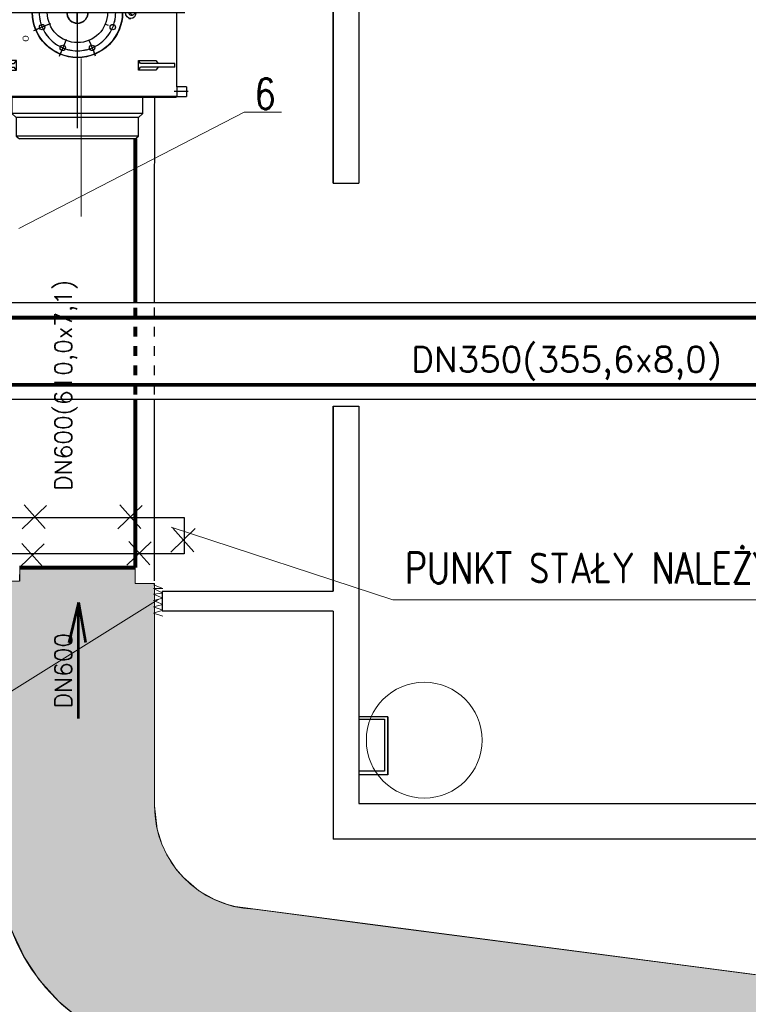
# Model space of a CAD drawing. Header units: metres. Extents: x 6538042 to 13082743, y 6022817 to 12049805.
# Tile 33 of 92: x 6539379 to 6539417, y 6024136 to 6024187. Entities that reach past the tile are written whole.
import ezdxf
from ezdxf.enums import TextEntityAlignment as Align
from ezdxf.lldxf.tags import DXFTag

# ---------------------------------------------------------------- set-up
doc = ezdxf.new("R2010")
doc.units = ezdxf.units.M
doc.header["$MEASUREMENT"] = 0
doc.linetypes.add('L_0_03', pattern=[1, 0.5, -0.5])
doc.layers.get('0').update_dxf_attribs({"linetype": 'CONTINUOUS', "lineweight": 18})
for name, color, linetype in [('A400WW9_1', 7, 'CONTINUOUS'), ('d-izolacja', 251, 'CONTINUOUS'), ('d-małe zawory', 7, 'CONTINUOUS'), ('Default', 7, 'CONTINUOUS'), ('dg opis', 7, 'CONTINUOUS')]:
    doc.layers.add(name, color=color, linetype=linetype)
for name, color, linetype, lineweight in [('d-armatura', 7, 'CONTINUOUS', 30), ('d-komora zawory', 7, 'CONTINUOUS', 13), ('d-opis', 7, 'CONTINUOUS', 18), ('d-powrot', 5, 'CONTINUOUS', 53), ('d-sciany komory', 7, 'CONTINUOUS', 30), ('d-zasilanie', 1, 'CONTINUOUS', 53)]:
    doc.layers.add(name, color=color, linetype=linetype, lineweight=lineweight)
doc.styles.add('SEACAD_Solid_Edge_ANSI1_Symbols', font='txt')
doc.styles.get("Standard").update_dxf_attribs({"font": 'simplex.shx'})
doc.styles.add('STYL1', font='SIMPLEX.shx', dxfattribs={"width": 0.8})
tags = doc.linetypes.add('CENTER2', pattern=[28.575, 19.05, -3.175, 3.175, -3.175]).pattern_tags.tags
tags[10:11] = [DXFTag(74, 4), DXFTag(75, 0), DXFTag(340, '0'), DXFTag(46, 0.0), DXFTag(50, 0.0), DXFTag(44, 0.0), DXFTag(45, 0.0)]
tags[8:9] = [DXFTag(74, 4), DXFTag(75, 0), DXFTag(340, '0'), DXFTag(46, 0.0), DXFTag(50, 0.0), DXFTag(44, 0.0), DXFTag(45, 0.0)]
tags[6:7] = [DXFTag(74, 4), DXFTag(75, 0), DXFTag(340, '0'), DXFTag(46, 0.0), DXFTag(50, 0.0), DXFTag(44, 0.0), DXFTag(45, 0.0)]
tags[4:5] = [DXFTag(74, 4), DXFTag(75, 0), DXFTag(340, '0'), DXFTag(46, 0.0), DXFTag(50, 0.0), DXFTag(44, 0.0), DXFTag(45, 0.0)]
tags = doc.linetypes.add('DASHDOT2', pattern=[12.7, 6.35, -3.175, 0, -3.175]).pattern_tags.tags
tags[10:11] = [DXFTag(74, 4), DXFTag(75, 0), DXFTag(340, '0'), DXFTag(46, 0.0), DXFTag(50, 0.0), DXFTag(44, 0.0), DXFTag(45, 0.0)]
tags[8:9] = [DXFTag(74, 4), DXFTag(75, 0), DXFTag(340, '0'), DXFTag(46, 0.0), DXFTag(50, 0.0), DXFTag(44, 0.0), DXFTag(45, 0.0)]
tags[6:7] = [DXFTag(74, 4), DXFTag(75, 0), DXFTag(340, '0'), DXFTag(46, 0.0), DXFTag(50, 0.0), DXFTag(44, 0.0), DXFTag(45, 0.0)]
tags[4:5] = [DXFTag(74, 4), DXFTag(75, 0), DXFTag(340, '0'), DXFTag(46, 0.0), DXFTag(50, 0.0), DXFTag(44, 0.0), DXFTag(45, 0.0)]

# ---------------------------------------------------------------- blocks, each defined once
blk = doc.blocks.new('zawor')
at = {"layer": 'A400WW9_1', "color": 7, "linetype": 'Continuous'}
for p, q in [((4239.79, 1385.66), (4238.65, 1384.78)), ((4280.93, 1384.78), (4238.65, 1384.78)), ((4238.65, 1384.78), (4238.65, 1378.38)), ((4279.79, 1385.66), (4239.79, 1385.66)), ((4280.93, 1384.78), (4279.79, 1385.66)), ((4280.93, 1378.38), (4280.93, 1384.78)), ((4238.65, 1378.38), (4237.16, 1376.89)), ((4280.93, 1378.38), (4238.65, 1378.38)), ((4282.42, 1376.89), (4280.93, 1378.38)), ((4282.42, 1376.89), (4237.16, 1376.89)), ((4237.16, 1376.89), (4237.16, 1371.3)), ((4282.42, 1371.3), (4282.42, 1376.89)), ((4222.12, 1367.71), (4222.12, 1371.04)), ((4225.43, 1371.04), (4222.12, 1371.04)), ((4225.64, 1371.3), (4225.43, 1371.1)), ((4225.43, 1371.1), (4294.15, 1371.1)), ((4225.43, 1371.1), (4225.43, 1371.04)), ((4293.94, 1371.3), (4225.64, 1371.3)), ((4294.15, 1371.1), (4293.94, 1371.3)), ((4294.15, 1371.04), (4294.15, 1371.1)), ((4297.46, 1371.04), (4294.15, 1371.04)), ((4297.46, 1367.71), (4297.46, 1371.04)), ((4222.12, 1367.71), (4225.43, 1367.71)), ((4225.43, 1367.73), (4225.43, 1316.41)), ((4294.15, 1316.41), (4294.15, 1367.73)), ((4294.15, 1367.71), (4297.46, 1367.71)), ((4226.15, 1360.9), (4233.43, 1360.9)), ((4226.15, 1360.9), (4226.15, 1359.65)), ((4231.92, 1360.9), (4232.66, 1361.94)), ((4232.66, 1361.94), (4238.7, 1361.94)), ((4233.43, 1360.9), (4237.96, 1360.9)), ((4238.7, 1361.94), (4237.96, 1360.9)), ((4238.7, 1361.94), (4238.7, 1358.61)), ((4280.88, 1361.94), (4280.88, 1358.61)), ((4280.88, 1361.94), (4281.62, 1360.9)), ((4286.91, 1361.94), (4280.88, 1361.94)), ((4286.15, 1360.9), (4281.62, 1360.9)), ((4293.43, 1360.9), (4286.15, 1360.9)), ((4287.66, 1360.9), (4286.91, 1361.94)), ((4293.43, 1359.65), (4293.43, 1360.9)), ((4226.15, 1359.65), (4233.43, 1359.65)), ((4232.66, 1358.61), (4231.92, 1359.65)), ((4238.7, 1358.61), (4232.66, 1358.61)), ((4233.43, 1359.65), (4237.96, 1359.65)), ((4237.96, 1359.65), (4238.7, 1358.61)), ((4281.62, 1359.65), (4280.88, 1358.61)), ((4280.88, 1358.61), (4286.91, 1358.61)), ((4286.15, 1359.65), (4281.62, 1359.65)), ((4293.43, 1359.65), (4286.15, 1359.65)), ((4286.91, 1358.61), (4287.66, 1359.65)), ((4258.75, 1346.28), (4258.75, 1345.55)), ((4259.74, 1346.28), (4258.75, 1346.28)), ((4259.74, 1338.42), (4259.74, 1346.28)), ((4259.74, 1346.28), (4259.84, 1346.28)), ((4260.83, 1346.28), (4259.84, 1346.28)), ((4259.84, 1338.42), (4259.84, 1346.28)), ((4260.83, 1345.55), (4260.83, 1346.28)), ((4278.22, 1344.14), (4277.54, 1344.14)), ((4277.54, 1339.98), (4278.22, 1339.98)), ((4278.84, 1342.95), (4278.22, 1342.95)), ((4278.22, 1341.18), (4278.84, 1341.18)), ((4259.74, 1338.32), (4259.74, 1338.42)), ((4259.84, 1338.42), (4259.84, 1338.32)), ((4226.15, 1324.48), (4233.43, 1324.48)), ((4226.15, 1324.48), (4226.15, 1323.23)), ((4226.15, 1323.23), (4233.43, 1323.23)), ((4232.66, 1325.52), (4231.92, 1324.48)), ((4231.92, 1323.23), (4232.66, 1322.19)), ((4238.7, 1325.52), (4232.66, 1325.52)), ((4233.43, 1324.48), (4237.96, 1324.48)), ((4233.43, 1323.23), (4237.96, 1323.23)), ((4237.96, 1324.48), (4238.7, 1325.52)), ((4238.7, 1322.19), (4237.96, 1323.23)), ((4238.7, 1322.19), (4238.7, 1325.52)), ((4280.88, 1322.19), (4280.88, 1325.52)), ((4280.88, 1325.52), (4286.91, 1325.52)), ((4281.62, 1324.48), (4280.88, 1325.52)), ((4280.88, 1322.19), (4281.62, 1323.23)), ((4286.15, 1324.48), (4281.62, 1324.48)), ((4286.15, 1323.23), (4281.62, 1323.23)), ((4293.43, 1324.48), (4286.15, 1324.48)), ((4293.43, 1323.23), (4286.15, 1323.23)), ((4286.91, 1325.52), (4287.66, 1324.48)), ((4287.66, 1323.23), (4286.91, 1322.19)), ((4293.43, 1323.23), (4293.43, 1324.48)), ((4232.66, 1322.19), (4238.7, 1322.19)), ((4286.91, 1322.19), (4280.88, 1322.19)), ((4222.12, 1316.41), (4222.12, 1313.08)), ((4225.43, 1316.41), (4222.12, 1316.41)), ((4297.46, 1316.41), (4294.15, 1316.41)), ((4297.46, 1316.41), (4297.46, 1313.08)), ((4222.12, 1313.08), (4225.43, 1313.08)), ((4225.43, 1313.1), (4225.43, 1313.03)), ((4294.15, 1313.03), (4225.43, 1313.03)), ((4225.43, 1313.03), (4225.64, 1312.82)), ((4225.64, 1312.82), (4293.94, 1312.82)), ((4237.16, 1312.82), (4237.16, 1307.23)), ((4282.42, 1307.23), (4282.42, 1312.82)), ((4293.94, 1312.82), (4294.15, 1313.03)), ((4294.15, 1313.03), (4294.15, 1313.1)), ((4294.15, 1313.08), (4297.46, 1313.08)), ((4282.42, 1307.23), (4237.16, 1307.23)), ((4237.16, 1307.23), (4238.65, 1305.75)), ((4280.93, 1305.75), (4282.42, 1307.23)), ((4280.93, 1305.75), (4238.65, 1305.75)), ((4238.65, 1305.75), (4238.65, 1299.34)), ((4280.93, 1299.34), (4280.93, 1305.75)), ((4280.93, 1299.34), (4238.65, 1299.34)), ((4238.65, 1299.34), (4239.79, 1298.46)), ((4279.79, 1298.46), (4280.93, 1299.34)), ((4279.79, 1298.46), (4239.79, 1298.46))]:
    blk.add_line(p, q, dxfattribs=at)
for centre, radius in [((4259.79, 1342.06), 15.61), ((4259.79, 1342.06), 15.5), ((4254.73, 1354.27), 0.937), ((4264.85, 1354.27), 0.937), ((4259.79, 1342.06), 10.41), ((4247.58, 1347.12), 0.937), ((4272, 1347.12), 0.937), ((4247.58, 1337.01), 0.937), ((4272, 1337.01), 0.937), ((4254.73, 1329.85), 0.937), ((4264.85, 1329.85), 0.937)]:
    blk.add_circle(centre, radius, dxfattribs=at)
for centre, radius, start, end in [((4191.11, 1369.38), 34.36, 357.2225, 2.7775), ((4328.47, 1369.38), 34.36, 177.2225, 182.7775), ((4259.79, 1342.06), 3.75, 106.1276, 269.2042), ((4259.79, 1342.06), 3.64, 106.6015, 269.1815), ((4259.79, 1342.06), 3.75, 270.7958, 73.8724), ((4259.79, 1342.06), 3.64, 270.8185, 73.3985), ((4259.79, 1342.06), 3.75, 269.2042, 270.7958), ((4191.11, 1314.75), 34.36, 357.2225, 2.7775), ((4328.47, 1314.75), 34.36, 177.2225, 182.7775)]:
    blk.add_arc(centre, radius, start, end, dxfattribs=at)
for centre, major_axis in [((4278.22, 1342.06), (0, -2.08)), ((4278.84, 1342.06), (0, -0.884))]:
    blk.add_ellipse(centre, major_axis=major_axis, ratio=0.866025, dxfattribs=at)
blk.add_ellipse((4278.22, 1342.06), major_axis=(0, -0.884), ratio=0.866025, start_param=3.141593, end_param=6.283185, dxfattribs=at)
at = {"layer": 'd-opis'}
blk.add_line((4260.83, 1361.64), (4258.75, 1361.64), dxfattribs=at)
at = {"layer": 'Default', "color": 7, "linetype": 'CENTER2'}
for p, q in [((4259.79, 1302.06), (4259.79, 1382.13)), ((4221.48, 1369.38), (4225.84, 1369.38)), ((4297.97, 1369.38), (4293.51, 1369.38)), ((4253.54, 1357.16), (4254.06, 1355.91)), ((4266.04, 1357.16), (4265.52, 1355.91)), ((4255.53, 1352.35), (4253.94, 1356.19)), ((4264.05, 1352.35), (4265.64, 1356.19)), ((4255.93, 1351.39), (4255.41, 1352.64)), ((4263.65, 1351.39), (4264.17, 1352.64)), ((4244.7, 1348.31), (4245.95, 1347.8)), ((4249.5, 1346.32), (4245.66, 1347.92)), ((4270.08, 1346.32), (4273.92, 1347.92)), ((4274.88, 1348.31), (4273.63, 1347.8)), ((4250.46, 1345.93), (4249.21, 1346.44)), ((4269.12, 1345.93), (4270.37, 1346.44)), ((4222.72, 1342.06), (4296.86, 1342.06)), ((4249.5, 1337.8), (4245.66, 1336.21)), ((4250.46, 1338.2), (4249.21, 1337.68)), ((4269.12, 1338.2), (4270.37, 1337.68)), ((4244.7, 1335.81), (4245.95, 1336.33)), ((4255.53, 1331.78), (4253.94, 1327.93)), ((4255.93, 1332.74), (4255.41, 1331.49)), ((4263.65, 1332.74), (4264.17, 1331.49)), ((4264.05, 1331.78), (4265.64, 1327.93)), ((4253.54, 1326.97), (4254.06, 1328.22)), ((4266.04, 1326.97), (4265.52, 1328.22)), ((4221.24, 1314.75), (4226.13, 1314.75)), ((4298.03, 1314.75), (4293.18, 1314.75))]:
    blk.add_line(p, q, dxfattribs=at)
at = {"layer": 'Default', "color": 7, "linetype": 'Continuous'}
for p, q in [((4258.75, 1345.92), (4258.75, 1361.64)), ((4260.83, 1346.28), (4260.83, 1361.64))]:
    blk.add_line(p, q, dxfattribs=at)
at = {"layer": 'Default', "color": 7, "linetype": 'CENTER2'}
for start, end in [(120.1695, 126.0344), (103.477, 121.523), (98.9656, 104.8305), (75.1695, 81.0344), (58.477, 76.523), (53.9656, 59.8305), (148.477, 166.523), (143.9656, 149.8305), (30.1695, 36.0344), (13.477, 31.523), (165.1695, 171.0344), (8.9656, 14.8305), (188.9656, 194.8305), (345.1695, 351.0344), (193.477, 211.523), (328.477, 346.523), (210.1695, 216.0344), (323.9656, 329.8305), (233.9656, 239.8305), (238.477, 256.523), (283.477, 301.523), (300.1695, 306.0344), (255.1695, 261.0344), (278.9656, 284.8305)]:
    blk.add_arc((4259.79, 1342.06), 13.22, start, end, dxfattribs=at)
at = {"layer": 'Default', "color": 7, "linetype": 'DASHDOT2'}
for start, end in [(76.523, 103.477), (121.523, 148.477), (31.523, 58.477), (166.523, 193.477), (346.523, 13.477), (211.523, 238.477), (301.523, 328.477), (256.523, 283.477)]:
    blk.add_arc((4259.79, 1342.06), 13.22, start, end, dxfattribs=at)
at = {"layer": 'Default', "color": 7, "linetype": 'Continuous'}
for start, end in [(74.0845, 106.1276), (254.0845, 270.7958)]:
    blk.add_arc((4259.79, 1342.06), 3.75, start, end, dxfattribs=at)
at = {"layer": 'Default', "color": 7, "linetype": 'Continuous', "style": 'SEACAD_Solid_Edge_ANSI1_Symbols'}
for rotation, p in [(223.376, (4281.04, 1357.85)), (270, (4242.92, 1334.16))]:
    blk.add_text('O', height=2.08, rotation=rotation, dxfattribs=at).set_placement(p, align=Align.TOP_LEFT)

msp = doc.modelspace()

# ---------------------------------------------------------------- hatches: boundary and pattern name
at = {"layer": 'd-zasilanie', "lineweight": 13}
h = msp.add_hatch(dxfattribs=at)
h.set_pattern_fill('TRANS', color=256)
h.paths.add_polyline_path([(6539379.35647, 6024158.83186), (6539385.34383, 6024158.81967), (6539385.34383, 6024157.9981), (6539386.34383, 6024157.9981), (6539386.34383, 6024146.48104), (6539386.47877, 6024145.2737), (6539386.72496, 6024144.48489), (6539386.98126, 6024143.93562), (6539387.44638, 6024143.21563), (6539387.83321, 6024142.76501), (6539388.64173, 6024142.07525), (6539389.44531, 6024141.61511), (6539390.1152, 6024141.35823), (6539390.58872, 6024141.24211), (6539392.42806, 6024141.00161), (6539397.52109, 6024140.33568), (6539414.22326, 6024138.15183), (6539426.73161, 6024136.51633), (6539433.77596, 6024135.59526), (6539435.81899, 6024135.19382), (6539437.43412, 6024134.47512), (6539438.57736, 6024133.67297), (6539439.5113, 6024132.75468), (6539440.48051, 6024131.37022), (6539441.19716, 6024129.64357), (6539441.51495, 6024127.38222), (6539441.66669, 6024125.61498), (6539442.00615, 6024122.13781), (6539442.49325, 6024117.14838), (6539443.55797, 6024106.24223), (6539435.55797, 6024106.24223), (6539434.83854, 6024113.6115), (6539434.45578, 6024117.53223), (6539434.06672, 6024121.51745), (6539433.81447, 6024124.1013), (6539433.12281, 6024125.35789), (6539432.47115, 6024126.1752), (6539431.72126, 6024126.88157), (6539430.84007, 6024127.49908), (6539429.87852, 6024127.98013), (6539429.40796, 6024128.15503), (6539418.42211, 6024129.59146), (6539405.33853, 6024131.30217), (6539400.56626, 6024131.92616), (6539394.87576, 6024132.67021), (6539389.19882, 6024133.41249), (6539386.55005, 6024133.75882), (6539385.71484, 6024133.93681), (6539384.9367, 6024134.1726), (6539384.09533, 6024134.50975), (6539383.27254, 6024134.93149), (6539382.34375, 6024135.53521), (6539381.37861, 6024136.34149), (6539380.36503, 6024137.4632), (6539379.59595, 6024138.61615), (6539378.89763, 6024140.12191), (6539378.5476, 6024141.30361), (6539378.38353, 6024142.20972), (6539378.34383, 6024144.56136), (6539378.34383, 6024151.47234), (6539378.34383, 6024158.11074), (6539379.34383, 6024158.11074)])

# ---------------------------------------------------------------- linework, layer by layer
at = {"color": 1}
for p, q in [((6539380.73681, 6024162.03693), (6539379.47368, 6024160.8198)), ((6539379.577, 6024162.05917), (6539380.66849, 6024160.84285)), ((6539385.69213, 6024162.03693), (6539384.429, 6024160.8198)), ((6539384.53232, 6024162.05917), (6539385.62381, 6024160.84285)), ((6539388.44721, 6024160.83379), (6539387.18407, 6024159.61665)), ((6539387.28739, 6024160.85602), (6539388.37888, 6024159.63971)), ((6539380.61961, 6024160.04899), (6539379.35647, 6024158.83186)), ((6539379.45979, 6024160.07123), (6539380.55128, 6024158.85491)), ((6539386.17039, 6024160.15095), (6539384.90726, 6024158.93382)), ((6539385.01057, 6024160.17319), (6539386.10207, 6024158.95687))]:
    msp.add_line(p, q, dxfattribs=at)
for p, q in [((6539386.29216, 6024157.92575), (6539386.7774, 6024157.73368)), ((6539386.7774, 6024157.73368), (6539386.29216, 6024157.73368)), ((6539386.29216, 6024157.73368), (6539386.77589, 6024157.4975)), ((6539386.77589, 6024157.4975), (6539386.29216, 6024157.43548)), ((6539386.29216, 6024157.43548), (6539386.77413, 6024157.22431)), ((6539386.53315, 6024157.16859), (6539372.05201, 6024148.11645)), ((6539386.77413, 6024157.22431), (6539386.29216, 6024157.11287)), ((6539386.29216, 6024157.11287), (6539386.7721, 6024156.90752)), ((6539386.7721, 6024156.90752), (6539386.29216, 6024156.77698)), ((6539386.29216, 6024156.77698), (6539386.77014, 6024156.60294)), ((6539386.77014, 6024156.60294), (6539386.29216, 6024156.46017)), ((6539386.29216, 6024156.46017), (6539386.7682, 6024156.29998))]:
    msp.add_line(p, q)
at = {"layer": 'd-armatura', "linetype": 'Continuous'}
msp.add_lwpolyline([(6539377.05689, 6024161.40861), (6539387.87119, 6024161.40861), (6539387.87119, 6024159.52263), (6539377.05689, 6024159.52263)], close=True, dxfattribs=at)
at = {"layer": 'd-izolacja'}
for p, q in [((6539386.32963, 6024176.30537), (6539386.3536, 6024183.18665)), ((6539386.34383, 6024172.54714), (6539386.32963, 6024176.30537)), ((6539375.12965, 6024172.54714), (6539430.90781, 6024172.54714)), ((6539377.78292, 6024167.54714), (6539430.90717, 6024167.54714)), ((6539386.34383, 6024158.12356), (6539386.34383, 6024167.54714))]:
    msp.add_line(p, q, dxfattribs=at)
at = {"layer": 'd-izolacja', "linetype": 'L_0_03'}
msp.add_line((6539386.34383, 6024167.78527), (6539386.34383, 6024172.29506), dxfattribs=at)
at = {"layer": 'd-komora zawory'}
msp.add_line((6539390.9875, 6024182.41635), (6539379.30034, 6024176.38146), dxfattribs=at)
at = {"layer": 'd-komora zawory', "linetype": 'Continuous'}
for p, q in [((6539398.6869, 6024157.14104), (6539387.19423, 6024160.90554)), ((6539421.00536, 6024157.14104), (6539398.6869, 6024157.14104))]:
    msp.add_line(p, q, dxfattribs=at)
at = {"layer": 'd-komora zawory'}
msp.add_circle((6539400.31736, 6024149.87919), 3, dxfattribs=at)
at = {"layer": 'd-małe zawory'}
for p, q in [((6539398.4309, 6024151.08642), (6539396.93168, 6024151.08642)), ((6539396.93168, 6024150.96998), (6539398.25424, 6024150.96998)), ((6539398.25424, 6024150.96998), (6539398.25424, 6024148.26636)), ((6539398.4309, 6024149.58642), (6539398.4309, 6024151.08642)), ((6539398.4309, 6024151.08642), (6539398.4309, 6024149.58642)), ((6539398.4309, 6024148.08642), (6539398.4309, 6024149.58642)), ((6539398.4309, 6024149.58642), (6539398.4309, 6024148.08642)), ((6539398.25424, 6024148.26636), (6539396.93168, 6024148.26636)), ((6539398.4309, 6024148.08642), (6539396.93168, 6024148.08642))]:
    msp.add_line(p, q, dxfattribs=at)
at = {"layer": 'd-opis', "linetype": 'Continuous'}
for p, q in [((6539382.54474, 6024177.00207), (6539382.54474, 6024185.18164)), ((6539390.9875, 6024182.41635), (6539392.91472, 6024182.41635)), ((6539382.54474, 6024177.00207), (6539382.54474, 6024178.3716))]:
    msp.add_line(p, q, dxfattribs=at)
at = {"layer": 'd-powrot', "lineweight": 80}
for p, q in [((6539376.40437, 6024171.77377), (6539431.53695, 6024171.77377)), ((6539376.40437, 6024168.29714), (6539431.53695, 6024168.2735))]:
    msp.add_line(p, q, dxfattribs=at)
at = {"layer": 'd-sciany komory'}
for p, q in [((6539395.58915, 6024178.73494), (6539395.58915, 6024195.58926)), ((6539395.58915, 6024195.58926), (6539395.58915, 6024178.73494)), ((6539395.58915, 6024178.73494), (6539396.93168, 6024178.73494)), ((6539395.58915, 6024157.58926), (6539395.58915, 6024167.17519)), ((6539395.58915, 6024167.17519), (6539395.58915, 6024157.58926)), ((6539395.58915, 6024167.17519), (6539396.93168, 6024167.17519)), ((6539386.72838, 6024157.58926), (6539395.58915, 6024157.58926)), ((6539386.72838, 6024157.58926), (6539386.72838, 6024156.55134)), ((6539395.58915, 6024156.55134), (6539395.58915, 6024144.7484)), ((6539396.93168, 6024156.55134), (6539396.93168, 6024146.58926)), ((6539396.93168, 6024146.58926), (6539430.07712, 6024146.58926)), ((6539396.93168, 6024146.58926), (6539430.07712, 6024146.58926)), ((6539430.07712, 6024144.7484), (6539395.58915, 6024144.7484))]:
    msp.add_line(p, q, dxfattribs=at)
for points in [[(6539396.93168, 6024195.58926), (6539396.93168, 6024178.73494)], [(6539396.93168, 6024167.17519), (6539396.93168, 6024156.55134)], [(6539395.58915, 6024156.55134), (6539386.72838, 6024156.55134)]]:
    msp.add_lwpolyline(points, dxfattribs=at)
at = {"layer": 'd-zasilanie', "lineweight": 80}
for p, q in [((6539385.34383, 6024181.03265), (6539385.34383, 6024180.38208)), ((6539385.34383, 6024180.38208), (6539385.34383, 6024175.80537)), ((6539385.34383, 6024175.80537), (6539385.34383, 6024172.54714)), ((6539385.34383, 6024167.54714), (6539385.34383, 6024158.81967)), ((6539379.34383, 6024158.81967), (6539385.34383, 6024158.81967))]:
    msp.add_line(p, q, dxfattribs=at)
at = {"layer": 'd-zasilanie', "linetype": 'L_0_03', "lineweight": 80}
msp.add_line((6539385.34383, 6024172.28015), (6539385.34383, 6024167.78527), dxfattribs=at)
at = {"layer": 'd-zasilanie', "lineweight": 15}
for p, q in [((6539379.35647, 6024158.83186), (6539379.35647, 6024158.11074)), ((6539385.34383, 6024158.81967), (6539385.34383, 6024157.9981)), ((6539385.34383, 6024157.9981), (6539386.34383, 6024157.9981)), ((6539386.34383, 6024146.45374), (6539386.34383, 6024157.9981)), ((6539390.51478, 6024141.25178), (6539434.45787, 6024135.50609))]:
    msp.add_line(p, q, dxfattribs=at)
at = {"layer": 'd-zasilanie'}
for p, q in [((6539382.39924, 6024157.01251), (6539381.90433, 6024154.91984)), ((6539382.39924, 6024150.99697), (6539382.39924, 6024157.01251)), ((6539382.39924, 6024157.01251), (6539382.7606, 6024154.92915))]:
    msp.add_line(p, q, dxfattribs=at)
at = {"layer": 'd-zasilanie', "lineweight": 13}
for points in [[(6539382.34375, 6024135.53521), (6539381.37861, 6024136.34149), (6539380.36503, 6024137.4632), (6539379.59595, 6024138.61615), (6539378.89763, 6024140.12191), (6539378.5476, 6024141.30361), (6539378.38353, 6024142.20972), (6539378.34383, 6024144.56136), (6539378.34383, 6024151.47234), (6539378.34383, 6024158.11074), (6539379.34383, 6024158.11074), (6539379.35647, 6024158.83186)], [(6539379.35647, 6024158.83186), (6539385.34383, 6024158.81967), (6539385.34383, 6024157.9981), (6539386.34383, 6024157.9981), (6539386.34383, 6024146.48104), (6539386.47877, 6024145.2737), (6539386.72496, 6024144.48489), (6539386.98126, 6024143.93562), (6539387.44638, 6024143.21563), (6539387.83321, 6024142.76501), (6539388.64173, 6024142.07525), (6539389.44531, 6024141.61511), (6539390.1152, 6024141.35823), (6539390.58872, 6024141.24211), (6539392.42806, 6024141.00161), (6539397.52109, 6024140.33568), (6539414.22326, 6024138.15183), (6539426.73161, 6024136.51633), (6539433.77596, 6024135.59526)]]:
    msp.add_lwpolyline(points, dxfattribs=at)
at = {"layer": 'd-zasilanie', "lineweight": 15}
for centre, radius, start, end in [((6539391.69024, 6024146.46739), 5.34643, 179.853717, 267.802146), ((6539388.1933, 6024143.51808), 9.89663, 185.596127, 260.442262)]:
    msp.add_arc(centre, radius, start, end, dxfattribs=at)

# ---------------------------------------------------------------- block references
at = {"layer": 'd-sciany komory', "xscale": 0.1499999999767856, "yscale": 0.1499999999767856, "zscale": 0.1499999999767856}
msp.add_blockref('zawor', (6538743.37534, 6023986.26329), dxfattribs=at)

# ---------------------------------------------------------------- texts
at = {"layer": 'd-opis'}
for s, height, p in [('DN600(610,0x7,1)', 0.8855447, (6539382.05579, 6024162.79325)), ('DN600', 0.885545, (6539382.05579, 6024151.52541))]:
    msp.add_text(s, height=height, rotation=90, dxfattribs=at).set_placement(p)
msp.add_text('DN350(355,6x8,0)', height=1.3046763, dxfattribs=at).set_placement((6539399.63945, 6024168.95266))
at = {"layer": 'dg opis', "color": 7, "linetype": 'Continuous', "lineweight": 60, "insert": (6539391.51883, 6024184.15433), "char_height": 1.59398, "attachment_point": 1, "style": 'STYL1'}
msp.add_mtext_dynamic_manual_height_columns('\\A1;6', width=26.3298502, gutter_width=12.5, heights=[0], dxfattribs=at)
at = {"layer": 'dg opis', "color": 7, "linetype": 'Continuous', "lineweight": 90, "insert": (6539399.3111, 6024159.592), "char_height": 1.5939804, "attachment_point": 1, "style": 'STYL1'}
msp.add_mtext_dynamic_manual_height_columns('\\A1;PUNKT STAŁY NALEŻY UWOLNIĆ', width=26.3298502, gutter_width=12.5, heights=[0], dxfattribs=at)

doc.saveas('drawing.dxf')
